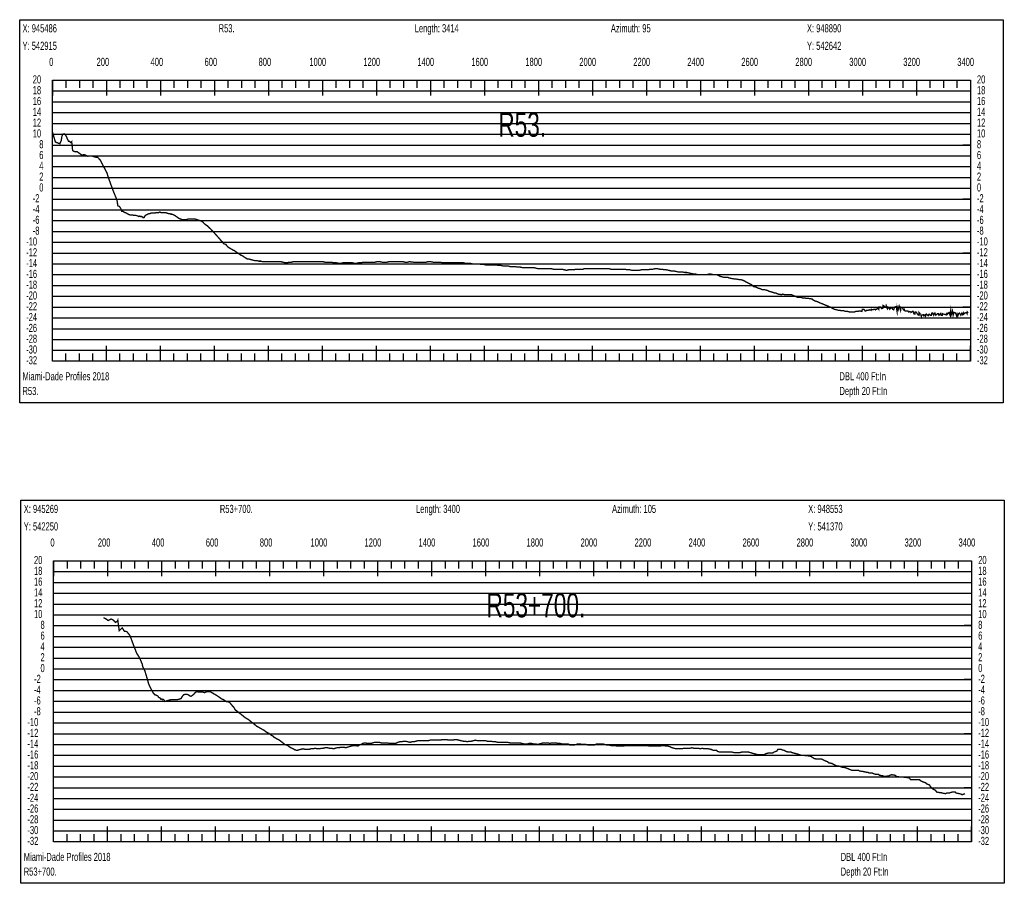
# Model space of a CAD drawing. Header units: inches. Extents: x 471865 to 538526, y 1054316 to 1102451.
# Tile 81 of 131: x 502793 to 506440, y 1099160 to 1102357. Entities that reach past the tile are written whole.
import ezdxf

# ---------------------------------------------------------------- set-up
doc = ezdxf.new("R2010")
doc.units = ezdxf.units.IN
doc.header["$MEASUREMENT"] = 0
for name, color, linetype in [('LABELS', 7, 'Continuous'), ('X_Gr1', 7, 'Continuous'), ('XSECTION', 7, 'Continuous')]:
    doc.layers.add(name, color=color, linetype=linetype)
doc.styles.get("Standard").update_dxf_attribs({"font": 'arial.ttf'})

msp = doc.modelspace()

# ---------------------------------------------------------------- linework, layer by layer
at = {"layer": 'X_Gr1', "color": 6, "linetype": 'Continuous', "lineweight": 18, "true_color": 0xff00ff, "transparency": 33554687, "const_width": 5}
msp.add_lwpolyline([(502914.4, 1101940.9), (502914.4, 1101940.9), (502914.7, 1101940.2), (502925.1, 1101905.2), (502926.5, 1101903.6), (502934.2, 1101900.4), (502941.8, 1101897.7), (502947.1, 1101909), (502949.3, 1101924.1), (502952.9, 1101933.2), (502958.1, 1101934.3), (502963.8, 1101928.5), (502969.1, 1101917.5), (502974.1, 1101906.8), (502977.8, 1101906.4), (502982.2, 1101901.8), (502985.7, 1101905.4), (502989.3, 1101872.4), (502993, 1101870), (502998.9, 1101867.6), (503005.5, 1101868.4), (503024.1, 1101855.2), (503030.4, 1101857.5), (503036.4, 1101855.7), (503045, 1101851.1), (503052.1, 1101852.7), (503061.8, 1101852), (503067.9, 1101849.9), (503076.4, 1101847.4), (503082, 1101847.6), (503091.3, 1101837.4), (503107.7, 1101806), (503116.5, 1101789.5), (503122.2, 1101770.4), (503127.5, 1101756.2), (503134.1, 1101737.7), (503139, 1101724.6), (503144.5, 1101711.2), (503153.6, 1101688.6), (503156.9, 1101667.6), (503162.6, 1101665.5), (503167.7, 1101657.7), (503171.2, 1101647.1), (503175.1, 1101647.8), (503179.9, 1101644.2), (503187.4, 1101641.5), (503194.2, 1101637.1), (503198.4, 1101634.9), (503205.9, 1101633.6), (503213, 1101633.2), (503216.3, 1101632.8), (503223.3, 1101632.6), (503229.1, 1101630.7), (503234.1, 1101628.3), (503238, 1101630), (503241.1, 1101627.7), (503245.5, 1101628.4), (503250.2, 1101624.3), (503253.9, 1101624.5), (503257.4, 1101631.4), (503263.7, 1101634.7), (503270.1, 1101638), (503271.8, 1101638.9), (503275.9, 1101638.9), (503280.2, 1101640.9), (503284.9, 1101640.9), (503289.6, 1101640.9), (503294.1, 1101640.9), (503298.8, 1101642.9), (503303.8, 1101642.9), (503308.3, 1101642.9), (503312.4, 1101644.9), (503316.8, 1101642.9), (503321.7, 1101642.9), (503327, 1101642.9), (503332.6, 1101642.9), (503338.4, 1101640.9), (503344.1, 1101638.9), (503349.2, 1101638.9), (503353.5, 1101636.9), (503357.1, 1101636.9), (503361.5, 1101634.9), (503366.6, 1101632.9), (503372.2, 1101628.9), (503378, 1101624.9), (503383.8, 1101620.9), (503389.2, 1101618.9), (503394.2, 1101616.9), (503402.2, 1101616.9), (503405.1, 1101616.9), (503411.4, 1101616.9), (503418.1, 1101618.9), (503424.7, 1101618.9), (503431.4, 1101618.9), (503437.6, 1101618.9), (503443.3, 1101618.9), (503448.8, 1101616.9), (503454.4, 1101614.9), (503460.5, 1101612.9), (503466.5, 1101610.9), (503472.2, 1101606.9), (503477.7, 1101600.9), (503483.4, 1101596.9), (503489.2, 1101592.9), (503495.4, 1101586.9), (503501.5, 1101580.9), (503507.3, 1101574.9), (503512.8, 1101568.9), (503518.1, 1101562.9), (503523.5, 1101556.9), (503528.9, 1101550.9), (503534.1, 1101544.9), (503538.7, 1101538.9), (503543.6, 1101534.9), (503549.3, 1101526.9), (503557, 1101524.9), (503559.5, 1101520.9), (503564.9, 1101514.9), (503571.3, 1101511.1), (503577.7, 1101507.3), (503584.2, 1101503.6), (503585.4, 1101502.9), (503587, 1101502.9), (503592.3, 1101498.9), (503597.2, 1101494.9), (503602, 1101492.9), (503607.1, 1101488.9), (503612.6, 1101484.9), (503618.2, 1101482.9), (503623.8, 1101478.9), (503629.9, 1101474.9), (503636, 1101470.9), (503642.1, 1101470.9), (503648.6, 1101468.9), (503656.1, 1101466.9), (503664.1, 1101464.9), (503671.8, 1101464.9), (503678.9, 1101462.9), (503686.1, 1101462.9), (503693.5, 1101460.9), (503700.9, 1101460.9), (503708.4, 1101460.9), (503716.2, 1101460.9), (503724, 1101460.9), (503731, 1101460.9), (503737.5, 1101460.9), (503744.4, 1101460.9), (503752.4, 1101460.9), (503760.9, 1101460.9), (503769, 1101458.9), (503776.4, 1101456.9), (503783.4, 1101456.9), (503790.7, 1101458.9), (503798.8, 1101458.9), (503807.4, 1101460.9), (503815.9, 1101460.9), (503823.8, 1101460.9), (503831.4, 1101460.9), (503839.7, 1101460.9), (503848.7, 1101460.9), (503862.4, 1101460.9), (503866.7, 1101460.9), (503874.4, 1101460.9), (503881.6, 1101460.9), (503889.3, 1101460.9), (503898.2, 1101460.9), (503907.5, 1101460.9), (503916.2, 1101460.9), (503924.1, 1101458.9), (503938.9, 1101458.9), (503947.3, 1101458.9), (503956.6, 1101456.9), (503966, 1101456.9), (503975, 1101454.9), (503983.1, 1101454.9), (503990.4, 1101456.9), (503997.8, 1101456.9), (504006.1, 1101456.9), (504015.2, 1101456.9), (504024.7, 1101456.9), (504033.5, 1101454.9), (504041.1, 1101454.9), (504048.6, 1101456.9), (504056.8, 1101456.9), (504066, 1101458.9), (504075.7, 1101458.9), (504084.9, 1101458.9), (504093.3, 1101458.9), (504108.7, 1101458.9), (504117.3, 1101460.9), (504126.9, 1101460.9), (504136.7, 1101458.9), (504145.6, 1101458.9), (504153.4, 1101458.9), (504161.1, 1101460.9), (504169.4, 1101460.9), (504178.5, 1101460.9), (504187.8, 1101460.9), (504196.5, 1101460.9), (504204.5, 1101460.9), (504212.5, 1101460.9), (504221, 1101458.9), (504229.2, 1101458.9), (504236.6, 1101460.9), (504253.5, 1101458.9), (504263.6, 1101458.9), (504273.1, 1101458.9), (504281.7, 1101458.9), (504289.6, 1101458.9), (504297.3, 1101458.9), (504306, 1101460.9), (504315.6, 1101460.9), (504325.3, 1101458.9), (504342.5, 1101458.9), (504350.7, 1101458.9), (504359.7, 1101456.9), (504369.1, 1101456.9), (504378.1, 1101456.9), (504386.4, 1101456.9), (504394.5, 1101456.9), (504402.7, 1101456.9), (504411.2, 1101456.9), (504419.7, 1101456.9), (504428.1, 1101456.9), (504436.4, 1101456.9), (504444.4, 1101454.9), (504452.7, 1101454.9), (504461.5, 1101454.9), (504469.6, 1101452.9), (504477.3, 1101452.9), (504485.3, 1101452.9), (504493.8, 1101452.9), (504502.7, 1101450.9), (504511.4, 1101450.9), (504519.6, 1101448.9), (504527.3, 1101448.9), (504539.2, 1101448.9), (504543.4, 1101448.9), (504551.5, 1101448.9), (504559.6, 1101448.9), (504567.7, 1101446.9), (504576.3, 1101446.9), (504585.4, 1101444.9), (504602.1, 1101444.9), (504609.8, 1101442.9), (504618.3, 1101442.9), (504627.8, 1101442.9), (504637.6, 1101440.9), (504647.4, 1101440.9), (504656, 1101438.9), (504663.3, 1101438.9), (504670.3, 1101438.9), (504678.1, 1101438.9), (504687.1, 1101438.9), (504696.5, 1101438.9), (504705.7, 1101436.9), (504714.2, 1101434.9), (504721.8, 1101434.9), (504729.5, 1101434.9), (504737.8, 1101434.9), (504746.5, 1101434.9), (504754.9, 1101434.9), (504762.6, 1101434.9), (504770.1, 1101432.9), (504777.7, 1101432.9), (504786.1, 1101432.9), (504794.9, 1101432.9), (504803.2, 1101432.9), (504810.9, 1101430.9), (504818.5, 1101428.9), (504826.7, 1101430.9), (504835.6, 1101430.9), (504844.3, 1101430.9), (504852.7, 1101432.9), (504860.3, 1101432.9), (504867.7, 1101432.9), (504879.3, 1101432.9), (504883.6, 1101434.9), (504892.9, 1101434.9), (504902, 1101434.9), (504910.2, 1101434.9), (504917.8, 1101434.9), (504925.7, 1101434.9), (504933.9, 1101434.9), (504942.4, 1101434.9), (504951.1, 1101434.9), (504959.7, 1101434.9), (504967.8, 1101434.9), (504976, 1101434.9), (504984.5, 1101432.9), (504993.4, 1101432.9), (505002, 1101432.9), (505009.9, 1101432.9), (505017.6, 1101432.9), (505025.6, 1101432.9), (505034.7, 1101432.9), (505044.2, 1101430.9), (505053.1, 1101430.9), (505061.5, 1101428.9), (505069.5, 1101428.9), (505077.9, 1101428.9), (505086.8, 1101428.9), (505095.8, 1101430.9), (505104.3, 1101430.9), (505112.2, 1101430.9), (505120, 1101430.9), (505128.4, 1101432.9), (505137.3, 1101432.9), (505146.4, 1101434.9), (505155.5, 1101434.9), (505164.4, 1101432.9), (505172.9, 1101432.9), (505180.7, 1101430.9), (505188.7, 1101430.9), (505197.2, 1101428.9), (505206.2, 1101426.9), (505215.4, 1101426.9), (505224.1, 1101424.9), (505232.5, 1101422.9), (505240.4, 1101422.9), (505248.2, 1101422.9), (505256.4, 1101420.9), (505264.6, 1101420.9), (505273.1, 1101418.9), (505281.7, 1101416.9), (505293.8, 1101414.9), (505297.6, 1101414.9), (505305, 1101412.9), (505313, 1101412.9), (505321.8, 1101412.9), (505330.6, 1101412.9), (505338.7, 1101412.9), (505345.9, 1101414.9), (505353.6, 1101414.9), (505361.9, 1101412.9), (505374.9, 1101412.9), (505379.1, 1101410.9), (505386.9, 1101406.9), (505394.5, 1101404.9), (505402.3, 1101402.9), (505415.7, 1101402.9), (505420.3, 1101400.9), (505429.1, 1101398.9), (505440.9, 1101396.9), (505444.7, 1101396.9), (505456.9, 1101394.9), (505461.4, 1101394.9), (505470.2, 1101392.9), (505478.5, 1101388.9), (505485.9, 1101384.9), (505497.8, 1101378.9), (505502.3, 1101376.9), (505511.4, 1101368.9), (505520.3, 1101366.9), (505528.4, 1101362.9), (505536.1, 1101360.9), (505544.4, 1101356.9), (505553, 1101356.9), (505561.8, 1101354.9), (505570.1, 1101350.9), (505578.2, 1101348.9), (505590.4, 1101344.9), (505594.4, 1101344.9), (505602.7, 1101340.9), (505614.9, 1101338.9), (505618.9, 1101340.9), (505626.9, 1101338.9), (505634.9, 1101338.9), (505647.7, 1101338.9), (505651.6, 1101338.9), (505659.1, 1101334.9), (505666.8, 1101332.9), (505674.9, 1101328.9), (505687.7, 1101328.9), (505691.9, 1101326.9), (505699.8, 1101326.9), (505707.3, 1101324.9), (505715.1, 1101324.9), (505728, 1101322.9), (505732.4, 1101318.9), (505740.8, 1101314.9), (505748.5, 1101312.9), (505755.6, 1101308.9), (505766.9, 1101304.9), (505771.2, 1101302.9), (505795.4, 1101292.9), (505806.8, 1101286.9), (505810.6, 1101284.9), (505818.3, 1101282.9), (505826.7, 1101280.9), (505847.4, 1101278.9), (505851.4, 1101276.9), (505859.4, 1101276.9), (505867.3, 1101274.9), (505874.9, 1101274.9), (505886.2, 1101274.9), (505890, 1101276.9), (505897.2, 1101276.9), (505904.6, 1101278.9), (505912.6, 1101276.9), (505914.4, 1101284.9), (505920.3, 1101284.9), (505924.4, 1101278.9), (505928.1, 1101278.9), (505929.9, 1101280.9), (505933.2, 1101280.9), (505935.4, 1101280.9), (505941.9, 1101282.9), (505946.9, 1101280.9), (505947.8, 1101284.9), (505950.8, 1101282.9), (505951, 1101282.9), (505960.6, 1101284.9), (505963.1, 1101282.9), (505963.7, 1101284.9), (505967.2, 1101284.9), (505972.7, 1101288.9), (505975.1, 1101284.9), (505975.9, 1101292.9), (505982.1, 1101292.9), (505986.3, 1101286.9), (505990.3, 1101288.9), (505991.1, 1101298.9), (505994.2, 1101296.9), (506003.2, 1101290.9), (506003.5, 1101296.9), (506007.6, 1101286.9), (506009.7, 1101292.9), (506012.6, 1101290.9), (506015.9, 1101284.9), (506021.2, 1101290.9), (506024.4, 1101288.9), (506026.7, 1101284.9), (506030.2, 1101282.9), (506033.9, 1101292.9), (506039.9, 1101294.9), (506042.3, 1101280.9), (506042.5, 1101294.9), (506046.8, 1101282.9), (506050.6, 1101296.9), (506055.8, 1101280.9), (506056.8, 1101292.9), (506063.5, 1101288.9), (506066.8, 1101282.9), (506069.7, 1101284.9), (506070.4, 1101280.9), (506072.2, 1101278.9), (506079.9, 1101278.9), (506081.7, 1101278.9), (506085.9, 1101274.9), (506086.5, 1101276.9), (506093.7, 1101274.9), (506094.4, 1101272.9), (506100.1, 1101276.9), (506102.5, 1101276.9), (506106, 1101266.9), (506109.5, 1101266.9), (506110, 1101274.9), (506113.3, 1101274.9), (506120.1, 1101264.9), (506124.1, 1101262.9), (506124.3, 1101272.9), (506130.7, 1101264.9), (506132.7, 1101258.9), (506133, 1101262.9), (506140.6, 1101264.9), (506140.9, 1101260.9), (506147.6, 1101264.9), (506148.1, 1101258.9), (506151.4, 1101266.9), (506158.6, 1101260.9), (506161.7, 1101266.9), (506164.1, 1101264.9), (506166.2, 1101262.9), (506170.2, 1101262.9), (506171.8, 1101270.9), (506175.4, 1101270.9), (506178.5, 1101262.9), (506183, 1101270.9), (506186.3, 1101262.9), (506193.5, 1101268.9), (506196, 1101268.9), (506197.9, 1101262.9), (506204, 1101268.9), (506206.1, 1101262.9), (506210.4, 1101262.9), (506210.9, 1101268.9), (506214.5, 1101266.9), (506223.6, 1101264.9), (506224.4, 1101264.9), (506227.1, 1101268.9), (506227.9, 1101264.9), (506235.3, 1101272.9), (506239.3, 1101262.9), (506241.6, 1101278.9), (506243, 1101262.9), (506248.1, 1101278.9), (506250.7, 1101262.9), (506254.2, 1101272.9), (506259.6, 1101270.9), (506263.4, 1101260.9), (506265.2, 1101266.9), (506267.6, 1101258.9), (506271, 1101268.9), (506274, 1101270.9), (506279, 1101262.9), (506283.3, 1101270.9), (506286.2, 1101264.9), (506289.3, 1101270.9), (506290, 1101266.9), (506294.9, 1101270.9), (506300.3, 1101272.9), (506302.1, 1101268.9), (506303.1, 1101274.9), (506306.1, 1101270.9)], dxfattribs=at)
at = {"layer": 'X_Gr1', "color": 6, "linetype": 'Continuous', "lineweight": 15, "true_color": 0xff00ff, "transparency": 33554687, "const_width": 5}
msp.add_lwpolyline([(503103.7, 1100143.2), (503113.1, 1100138.4), (503120.9, 1100132.3), (503132, 1100138), (503140, 1100134.1), (503148.2, 1100125.5), (503154.2, 1100128.7), (503156.5, 1100133.6), (503162, 1100094.5), (503172.8, 1100105.5), (503181, 1100092.9), (503189.4, 1100091.6), (503196, 1100084.1), (503202.3, 1100075.4), (503214.3, 1100042.5), (503220.7, 1100026.5), (503226.1, 1100011.9), (503232.1, 1100003), (503238, 1099992.5), (503247.6, 1099970), (503247.6, 1099969.2), (503248.4, 1099962.9), (503256.9, 1099945.9), (503263.3, 1099924.4), (503267.9, 1099908.6), (503270.1, 1099899.6), (503273.7, 1099891.5), (503278.9, 1099881.3), (503284, 1099871.1), (503288.3, 1099863.4), (503294.3, 1099857), (503298.9, 1099856), (503304.4, 1099853.2), (503308.4, 1099847.4), (503312.9, 1099846.1), (503315.9, 1099840.9), (503319.2, 1099841.9), (503321.5, 1099839.8), (503325.4, 1099840.2), (503328.3, 1099837.8), (503331.2, 1099832.7), (503335.6, 1099834.4), (503340.8, 1099835.9), (503345.8, 1099837.3), (503350.9, 1099838.5), (503356, 1099839.8), (503361.1, 1099839.6), (503363.7, 1099839.5), (503370.4, 1099839.5), (503377.5, 1099839.5), (503384.4, 1099841.5), (503390.7, 1099843.5), (503395.7, 1099851.5), (503400.4, 1099857.5), (503406.2, 1099859.5), (503412.9, 1099859.5), (503420.4, 1099855.5), (503427.4, 1099851.5), (503433.4, 1099855.5), (503438.2, 1099859.5), (503443, 1099865.5), (503449.3, 1099869.5), (503456.6, 1099867.5), (503464.3, 1099867.5), (503471.5, 1099867.5), (503477.5, 1099865.5), (503482.5, 1099867.5), (503487.1, 1099869.5), (503492.1, 1099869.5), (503498.1, 1099869.5), (503504.7, 1099865.5), (503511.7, 1099861.5), (503518.6, 1099857.5), (503525.1, 1099853.5), (503531.1, 1099849.5), (503536.7, 1099845.5), (503542.4, 1099841.5), (503548.1, 1099839.5), (503553.9, 1099835.5), (503560.4, 1099831.5), (503567.1, 1099831.5), (503574, 1099825.5), (503580.3, 1099817.5), (503586, 1099811.5), (503591.6, 1099801.5), (503597.6, 1099797.5), (503604.8, 1099791.5), (503612.6, 1099785.5), (503620.2, 1099779.5), (503627.3, 1099773.5), (503634, 1099769.5), (503640.9, 1099765.5), (503648.1, 1099759.5), (503655.7, 1099753.5), (503663.4, 1099747.5), (503670.6, 1099741.5), (503677.7, 1099737.5), (503684.7, 1099733.5), (503691.8, 1099729.5), (503699.2, 1099725.5), (503706.8, 1099719.5), (503714.8, 1099715.5), (503722.4, 1099709.5), (503729.7, 1099705.5), (503736.7, 1099699.5), (503743.9, 1099695.5), (503751.9, 1099691.5), (503760.1, 1099685.5), (503767.8, 1099679.5), (503774.9, 1099673.5), (503781.6, 1099671.5), (503788.9, 1099667.5), (503797.1, 1099661.5), (503805.5, 1099657.5), (503813.2, 1099653.5), (503819.8, 1099651.5), (503826.6, 1099653.5), (503834.1, 1099655.5), (503842.2, 1099657.5), (503850.6, 1099655.5), (503858.1, 1099655.5), (503864.9, 1099655.5), (503871.8, 1099657.5), (503879.6, 1099657.5), (503888, 1099659.5), (503896.3, 1099657.5), (503904, 1099657.5), (503911, 1099659.5), (503917.5, 1099659.5), (503924.7, 1099661.5), (503932.6, 1099661.5), (503940.7, 1099659.5), (503948.3, 1099659.5), (503955.3, 1099657.5), (503962, 1099659.5), (503968.6, 1099661.5), (503976.1, 1099661.5), (503984.3, 1099663.5), (503993, 1099663.5), (504001.1, 1099661.5), (504007.8, 1099663.5), (504013.8, 1099665.5), (504020.5, 1099667.5), (504028.6, 1099669.5), (504037.4, 1099669.5), (504045.1, 1099667.5), (504051.5, 1099671.5), (504057.5, 1099673.5), (504064.1, 1099677.5), (504071.8, 1099679.5), (504079.8, 1099677.5), (504087.6, 1099677.5), (504094.5, 1099677.5), (504100.8, 1099679.5), (504108, 1099681.5), (504116, 1099681.5), (504124.3, 1099681.5), (504132.1, 1099679.5), (504139.2, 1099679.5), (504146.5, 1099679.5), (504154, 1099679.5), (504162, 1099677.5), (504170.1, 1099677.5), (504178, 1099677.5), (504186, 1099677.5), (504193.5, 1099681.5), (504200.9, 1099683.5), (504208, 1099683.5), (504215.1, 1099685.5), (504222.7, 1099685.5), (504230.7, 1099683.5), (504238.9, 1099681.5), (504246.5, 1099683.5), (504253.3, 1099683.5), (504260.4, 1099685.5), (504267.8, 1099687.5), (504275.4, 1099687.5), (504283.3, 1099687.5), (504291.2, 1099687.5), (504299.1, 1099687.5), (504306.2, 1099687.5), (504313.2, 1099689.5), (504320.4, 1099689.5), (504328.4, 1099689.5), (504336.9, 1099689.5), (504344.8, 1099689.5), (504351.7, 1099689.5), (504358.3, 1099691.5), (504365.5, 1099691.5), (504373.9, 1099691.5), (504382.5, 1099689.5), (504390.5, 1099689.5), (504397.4, 1099689.5), (504404, 1099691.5), (504411.5, 1099691.5), (504419.6, 1099689.5), (504428.1, 1099687.5), (504436.6, 1099685.5), (504444.3, 1099685.5), (504451.3, 1099683.5), (504457.9, 1099685.5), (504465.5, 1099685.5), (504473.6, 1099687.5), (504481.2, 1099689.5), (504488.5, 1099687.5), (504495.6, 1099687.5), (504503.2, 1099687.5), (504511, 1099687.5), (504518.6, 1099687.5), (504525.9, 1099685.5), (504532.8, 1099685.5), (504539.9, 1099685.5), (504547.8, 1099683.5), (504556.1, 1099683.5), (504564.3, 1099681.5), (504571.5, 1099681.5), (504578.3, 1099681.5), (504585.1, 1099681.5), (504592.2, 1099681.5), (504600.4, 1099681.5), (504608.7, 1099679.5), (504616.8, 1099679.5), (504623.8, 1099679.5), (504630.1, 1099679.5), (504636.7, 1099679.5), (504644.2, 1099679.5), (504652.5, 1099677.5), (504660.7, 1099675.5), (504667.8, 1099675.5), (504674.1, 1099675.5), (504680.5, 1099677.5), (504688.2, 1099677.5), (504696.7, 1099675.5), (504704.7, 1099675.5), (504712.2, 1099673.5), (504718.8, 1099675.5), (504725.5, 1099677.5), (504732.8, 1099679.5), (504740.9, 1099679.5), (504749.4, 1099679.5), (504756.9, 1099677.5), (504763.8, 1099679.5), (504770.8, 1099679.5), (504778.3, 1099679.5), (504786.3, 1099677.5), (504794, 1099677.5), (504801.7, 1099675.5), (504809.4, 1099675.5), (504816.8, 1099675.5), (504824.2, 1099675.5), (504831.4, 1099671.5), (504838.9, 1099671.5), (504846.6, 1099671.5), (504854, 1099673.5), (504861.5, 1099675.5), (504869.1, 1099675.5), (504876.9, 1099673.5), (504884.7, 1099673.5), (504891.8, 1099673.5), (504898.9, 1099671.5), (504906.3, 1099671.5), (504914.3, 1099671.5), (504922.4, 1099671.5), (504930.1, 1099675.5), (504937.6, 1099675.5), (504944.8, 1099675.5), (504952.4, 1099675.5), (504960.4, 1099673.5), (504968.3, 1099671.5), (504976, 1099671.5), (504983.2, 1099669.5), (504990.4, 1099669.5), (504998, 1099669.5), (505006, 1099667.5), (505013.9, 1099667.5), (505021.2, 1099667.5), (505028.4, 1099667.5), (505036.1, 1099669.5), (505043.7, 1099669.5), (505051.1, 1099669.5), (505058.1, 1099669.5), (505065.4, 1099669.5), (505072.8, 1099669.5), (505080.2, 1099669.5), (505087.9, 1099669.5), (505095.5, 1099669.5), (505106.6, 1099669.5), (505110.3, 1099669.5), (505118.1, 1099669.5), (505126.3, 1099667.5), (505134.2, 1099667.5), (505141.9, 1099667.5), (505149.3, 1099667.5), (505156.5, 1099667.5), (505164.1, 1099667.5), (505171.8, 1099669.5), (505179.5, 1099669.5), (505186.9, 1099667.5), (505194, 1099667.5), (505201.4, 1099665.5), (505209.1, 1099661.5), (505216.8, 1099659.5), (505224.5, 1099657.5), (505231.7, 1099657.5), (505238.8, 1099657.5), (505246, 1099657.5), (505253.5, 1099659.5), (505261.4, 1099659.5), (505268.8, 1099659.5), (505275.9, 1099659.5), (505282.9, 1099661.5), (505290.5, 1099659.5), (505298.9, 1099659.5), (505307.1, 1099659.5), (505314.4, 1099657.5), (505321.1, 1099659.5), (505328.3, 1099657.5), (505336, 1099657.5), (505343.5, 1099657.5), (505354.3, 1099655.5), (505357.7, 1099653.5), (505364.3, 1099651.5), (505374.8, 1099651.5), (505378.5, 1099647.5), (505386.7, 1099645.5), (505394.6, 1099645.5), (505401.9, 1099645.5), (505408.8, 1099645.5), (505415.6, 1099645.5), (505422.8, 1099645.5), (505430.7, 1099645.5), (505438.9, 1099643.5), (505446.8, 1099643.5), (505454.1, 1099643.5), (505461.2, 1099643.5), (505468.2, 1099645.5), (505475.7, 1099645.5), (505483.8, 1099645.5), (505491.8, 1099645.5), (505499.4, 1099643.5), (505506, 1099641.5), (505512.5, 1099639.5), (505519.9, 1099637.5), (505528.4, 1099635.5), (505540.6, 1099635.5), (505544.3, 1099635.5), (505550.5, 1099635.5), (505557, 1099639.5), (505564.6, 1099641.5), (505577.1, 1099641.5), (505581, 1099641.5), (505587.7, 1099645.5), (505597.9, 1099649.5), (505601.6, 1099655.5), (505613.6, 1099655.5), (505617.6, 1099653.5), (505625, 1099651.5), (505632.4, 1099647.5), (505639.6, 1099645.5), (505650.3, 1099645.5), (505653.8, 1099643.5), (505661, 1099641.5), (505668.6, 1099639.5), (505676.4, 1099637.5), (505687.5, 1099633.5), (505691.1, 1099633.5), (505698.1, 1099633.5), (505705.4, 1099631.5), (505713.2, 1099631.5), (505725.4, 1099629.5), (505729.2, 1099625.5), (505736.4, 1099621.5), (505743.4, 1099619.5), (505750.7, 1099619.5), (505762.9, 1099619.5), (505767.1, 1099617.5), (505775.1, 1099613.5), (505786, 1099609.5), (505789.6, 1099605.5), (505801.1, 1099603.5), (505804.9, 1099601.5), (505812.4, 1099597.5), (505819.8, 1099593.5), (505827.5, 1099593.5), (505839.6, 1099589.5), (505843.7, 1099589.5), (505851.5, 1099587.5), (505862.3, 1099583.5), (505865.8, 1099581.5), (505876.9, 1099577.5), (505880.9, 1099577.5), (505889.1, 1099577.5), (505900.3, 1099577.5), (505903.8, 1099575.5), (505913.9, 1099573.5), (505917.5, 1099573.5), (505925.1, 1099571.5), (505937, 1099569.5), (505940.9, 1099567.5), (505951.5, 1099567.5), (505955, 1099565.5), (505962.3, 1099563.5), (505973.8, 1099563.5), (505977.8, 1099559.5), (505990.1, 1099557.5), (505994.1, 1099555.5), (506001.7, 1099555.5), (506012.7, 1099557.5), (506016.3, 1099559.5), (506023.8, 1099561.5), (506035.5, 1099559.5), (506039.5, 1099555.5), (506051.3, 1099553.5), (506055, 1099553.5), (506062.2, 1099553.5), (506073.1, 1099551.5), (506076.9, 1099551.5), (506088.8, 1099549.5), (506092.7, 1099543.5), (506100.3, 1099543.5), (506111, 1099543.5), (506114.6, 1099543.5), (506125.7, 1099543.5), (506129.6, 1099539.5), (506137.7, 1099535.5), (506149.1, 1099531.5), (506152.8, 1099527.5), (506163.2, 1099523.5), (506166.7, 1099517.5), (506174, 1099509.5), (506185.5, 1099503.5), (506189.3, 1099497.5), (506199.9, 1099495.5), (506206.9, 1099495.5), (506210.5, 1099493.5), (506222.1, 1099491.5), (506226.1, 1099493.5), (506237.2, 1099493.5), (506240.7, 1099495.5), (506247.5, 1099497.5), (506258.3, 1099497.5), (506262.1, 1099493.5), (506273.5, 1099491.5), (506280.7, 1099489.5), (506284.2, 1099487.5), (506294.6, 1099491.5)], dxfattribs=at)
at = {"layer": 'XSECTION', "color": 18, "linetype": 'Continuous', "true_color": 0x000000}
for points in [[(502793.2, 1102356.9), (506435.6, 1102356.9), (506435.6, 1100938.9), (502793.2, 1100938.9), (502793.2, 1102356.9)], [(502914.4, 1102132.9), (506314.4, 1102132.9), (506314.4, 1101092.9), (502914.4, 1101092.9), (502914.4, 1102132.9)], [(502914.4, 1102132.9), (502914.4, 1102076.5)], [(502914.4, 1102132.9), (502914.4, 1102076.5)], [(502914.4, 1102132.9), (502914.4, 1102104.9)], [(502914.4, 1102132.9), (502914.4, 1102104.9)], [(502964.4, 1102132.9), (502964.4, 1102104.9)], [(503014.4, 1102132.9), (503014.4, 1102104.9)], [(503064.4, 1102132.9), (503064.4, 1102104.9)], [(503114.4, 1102132.9), (503114.4, 1102076.5)], [(503114.4, 1102132.9), (503114.4, 1102104.9)], [(503164.4, 1102132.9), (503164.4, 1102104.9)], [(503214.4, 1102132.9), (503214.4, 1102104.9)], [(503264.4, 1102132.9), (503264.4, 1102104.9)], [(503314.4, 1102132.9), (503314.4, 1102076.5)], [(503314.4, 1102132.9), (503314.4, 1102104.9)], [(503364.4, 1102132.9), (503364.4, 1102104.9)], [(503414.4, 1102132.9), (503414.4, 1102104.9)], [(503464.4, 1102132.9), (503464.4, 1102104.9)], [(503514.4, 1102132.9), (503514.4, 1102076.5)], [(503514.4, 1102132.9), (503514.4, 1102104.9)], [(503564.4, 1102132.9), (503564.4, 1102104.9)], [(503614.4, 1102132.9), (503614.4, 1102104.9)], [(503664.4, 1102132.9), (503664.4, 1102104.9)], [(503714.4, 1102132.9), (503714.4, 1102076.5)], [(503714.4, 1102132.9), (503714.4, 1102104.9)], [(503764.4, 1102132.9), (503764.4, 1102104.9)], [(503814.4, 1102132.9), (503814.4, 1102104.9)], [(503864.4, 1102132.9), (503864.4, 1102104.9)], [(503914.4, 1102132.9), (503914.4, 1102076.5)], [(503914.4, 1102132.9), (503914.4, 1102104.9)], [(503964.4, 1102132.9), (503964.4, 1102104.9)], [(504014.4, 1102132.9), (504014.4, 1102104.9)], [(504064.4, 1102132.9), (504064.4, 1102104.9)], [(504114.4, 1102132.9), (504114.4, 1102076.5)], [(504114.4, 1102132.9), (504114.4, 1102104.9)], [(504164.4, 1102132.9), (504164.4, 1102104.9)], [(504214.4, 1102132.9), (504214.4, 1102104.9)], [(504264.4, 1102132.9), (504264.4, 1102104.9)], [(504314.4, 1102132.9), (504314.4, 1102076.5)], [(504314.4, 1102132.9), (504314.4, 1102104.9)], [(504364.4, 1102132.9), (504364.4, 1102104.9)], [(504414.4, 1102132.9), (504414.4, 1102104.9)], [(504464.4, 1102132.9), (504464.4, 1102104.9)], [(504514.4, 1102132.9), (504514.4, 1102076.5)], [(504514.4, 1102132.9), (504514.4, 1102104.9)], [(504564.4, 1102132.9), (504564.4, 1102104.9)], [(504614.4, 1102132.9), (504614.4, 1102104.9)], [(504664.4, 1102132.9), (504664.4, 1102104.9)], [(504714.4, 1102132.9), (504714.4, 1102076.5)], [(504714.4, 1102132.9), (504714.4, 1102104.9)], [(504764.4, 1102132.9), (504764.4, 1102104.9)], [(504814.4, 1102132.9), (504814.4, 1102104.9)], [(504864.4, 1102132.9), (504864.4, 1102104.9)], [(504914.4, 1102132.9), (504914.4, 1102076.5)], [(504914.4, 1102132.9), (504914.4, 1102104.9)], [(504964.4, 1102132.9), (504964.4, 1102104.9)], [(505014.4, 1102132.9), (505014.4, 1102104.9)], [(505064.4, 1102132.9), (505064.4, 1102104.9)], [(505114.4, 1102132.9), (505114.4, 1102076.5)], [(505114.4, 1102132.9), (505114.4, 1102104.9)], [(505164.4, 1102132.9), (505164.4, 1102104.9)], [(505214.4, 1102132.9), (505214.4, 1102104.9)], [(505264.4, 1102132.9), (505264.4, 1102104.9)], [(505314.4, 1102132.9), (505314.4, 1102076.5)], [(505314.4, 1102132.9), (505314.4, 1102104.9)], [(505364.4, 1102132.9), (505364.4, 1102104.9)], [(505414.4, 1102132.9), (505414.4, 1102104.9)], [(505464.4, 1102132.9), (505464.4, 1102104.9)], [(505514.4, 1102132.9), (505514.4, 1102076.5)], [(505514.4, 1102132.9), (505514.4, 1102104.9)], [(505564.4, 1102132.9), (505564.4, 1102104.9)], [(505614.4, 1102132.9), (505614.4, 1102104.9)], [(505664.4, 1102132.9), (505664.4, 1102104.9)], [(505714.4, 1102132.9), (505714.4, 1102076.5)], [(505714.4, 1102132.9), (505714.4, 1102104.9)], [(505764.4, 1102132.9), (505764.4, 1102104.9)], [(505814.4, 1102132.9), (505814.4, 1102104.9)], [(505864.4, 1102132.9), (505864.4, 1102104.9)], [(505914.4, 1102132.9), (505914.4, 1102076.5)], [(505914.4, 1102132.9), (505914.4, 1102104.9)], [(505964.4, 1102132.9), (505964.4, 1102104.9)], [(506014.4, 1102132.9), (506014.4, 1102104.9)], [(506064.4, 1102132.9), (506064.4, 1102104.9)], [(506114.4, 1102132.9), (506114.4, 1102076.5)], [(506114.4, 1102132.9), (506114.4, 1102104.9)], [(506164.4, 1102132.9), (506164.4, 1102104.9)], [(506214.4, 1102132.9), (506214.4, 1102104.9)], [(506264.4, 1102132.9), (506264.4, 1102104.9)], [(506314.4, 1102132.9), (506314.4, 1102076.5)], [(506314.4, 1102132.9), (506314.4, 1102104.9)], [(502914.4, 1101892.9), (502942.4, 1101892.9)], [(506314.4, 1101892.9), (506286.4, 1101892.9)], [(502914.4, 1101692.9), (502942.4, 1101692.9)], [(506314.4, 1101692.9), (506286.4, 1101692.9)], [(502914.4, 1101492.9), (502942.4, 1101492.9)], [(506314.4, 1101492.9), (506286.4, 1101492.9)], [(502914.4, 1101292.9), (502942.4, 1101292.9)], [(506314.4, 1101292.9), (506286.4, 1101292.9)], [(502914.4, 1101092.9), (502914.4, 1101149.3)], [(502914.4, 1101092.9), (502914.4, 1101149.3)], [(503114.4, 1101092.9), (503114.4, 1101149.3)], [(503314.4, 1101092.9), (503314.4, 1101149.3)], [(503514.4, 1101092.9), (503514.4, 1101149.3)], [(503714.4, 1101092.9), (503714.4, 1101149.3)], [(503914.4, 1101092.9), (503914.4, 1101149.3)], [(504114.4, 1101092.9), (504114.4, 1101149.3)], [(504314.4, 1101092.9), (504314.4, 1101149.3)], [(504514.4, 1101092.9), (504514.4, 1101149.3)], [(504714.4, 1101092.9), (504714.4, 1101149.3)], [(504914.4, 1101092.9), (504914.4, 1101149.3)], [(505114.4, 1101092.9), (505114.4, 1101149.3)], [(505314.4, 1101092.9), (505314.4, 1101149.3)], [(505514.4, 1101092.9), (505514.4, 1101149.3)], [(505714.4, 1101092.9), (505714.4, 1101149.3)], [(505914.4, 1101092.9), (505914.4, 1101149.3)], [(506114.4, 1101092.9), (506114.4, 1101149.3)], [(506314.4, 1101092.9), (506314.4, 1101149.3)], [(502914.4, 1101092.9), (502914.4, 1101120.9)], [(502914.4, 1101092.9), (502914.4, 1101120.9)], [(502964.4, 1101092.9), (502964.4, 1101120.9)], [(503014.4, 1101092.9), (503014.4, 1101120.9)], [(503064.4, 1101092.9), (503064.4, 1101120.9)], [(503114.4, 1101092.9), (503114.4, 1101120.9)], [(503164.4, 1101092.9), (503164.4, 1101120.9)], [(503214.4, 1101092.9), (503214.4, 1101120.9)], [(503264.4, 1101092.9), (503264.4, 1101120.9)], [(503314.4, 1101092.9), (503314.4, 1101120.9)], [(503364.4, 1101092.9), (503364.4, 1101120.9)], [(503414.4, 1101092.9), (503414.4, 1101120.9)], [(503464.4, 1101092.9), (503464.4, 1101120.9)], [(503514.4, 1101092.9), (503514.4, 1101120.9)], [(503564.4, 1101092.9), (503564.4, 1101120.9)], [(503614.4, 1101092.9), (503614.4, 1101120.9)], [(503664.4, 1101092.9), (503664.4, 1101120.9)], [(503714.4, 1101092.9), (503714.4, 1101120.9)], [(503764.4, 1101092.9), (503764.4, 1101120.9)], [(503814.4, 1101092.9), (503814.4, 1101120.9)], [(503864.4, 1101092.9), (503864.4, 1101120.9)], [(503914.4, 1101092.9), (503914.4, 1101120.9)], [(503964.4, 1101092.9), (503964.4, 1101120.9)], [(504014.4, 1101092.9), (504014.4, 1101120.9)], [(504064.4, 1101092.9), (504064.4, 1101120.9)], [(504114.4, 1101092.9), (504114.4, 1101120.9)], [(504164.4, 1101092.9), (504164.4, 1101120.9)], [(504214.4, 1101092.9), (504214.4, 1101120.9)], [(504264.4, 1101092.9), (504264.4, 1101120.9)], [(504314.4, 1101092.9), (504314.4, 1101120.9)], [(504364.4, 1101092.9), (504364.4, 1101120.9)], [(504414.4, 1101092.9), (504414.4, 1101120.9)], [(504464.4, 1101092.9), (504464.4, 1101120.9)], [(504514.4, 1101092.9), (504514.4, 1101120.9)], [(504564.4, 1101092.9), (504564.4, 1101120.9)], [(504614.4, 1101092.9), (504614.4, 1101120.9)], [(504664.4, 1101092.9), (504664.4, 1101120.9)], [(504714.4, 1101092.9), (504714.4, 1101120.9)], [(504764.4, 1101092.9), (504764.4, 1101120.9)], [(504814.4, 1101092.9), (504814.4, 1101120.9)], [(504864.4, 1101092.9), (504864.4, 1101120.9)], [(504914.4, 1101092.9), (504914.4, 1101120.9)], [(504964.4, 1101092.9), (504964.4, 1101120.9)], [(505014.4, 1101092.9), (505014.4, 1101120.9)], [(505064.4, 1101092.9), (505064.4, 1101120.9)], [(505114.4, 1101092.9), (505114.4, 1101120.9)], [(505164.4, 1101092.9), (505164.4, 1101120.9)], [(505214.4, 1101092.9), (505214.4, 1101120.9)], [(505264.4, 1101092.9), (505264.4, 1101120.9)], [(505314.4, 1101092.9), (505314.4, 1101120.9)], [(505364.4, 1101092.9), (505364.4, 1101120.9)], [(505414.4, 1101092.9), (505414.4, 1101120.9)], [(505464.4, 1101092.9), (505464.4, 1101120.9)], [(505514.4, 1101092.9), (505514.4, 1101120.9)], [(505564.4, 1101092.9), (505564.4, 1101120.9)], [(505614.4, 1101092.9), (505614.4, 1101120.9)], [(505664.4, 1101092.9), (505664.4, 1101120.9)], [(505714.4, 1101092.9), (505714.4, 1101120.9)], [(505764.4, 1101092.9), (505764.4, 1101120.9)], [(505814.4, 1101092.9), (505814.4, 1101120.9)], [(505864.4, 1101092.9), (505864.4, 1101120.9)], [(505914.4, 1101092.9), (505914.4, 1101120.9)], [(505964.4, 1101092.9), (505964.4, 1101120.9)], [(506014.4, 1101092.9), (506014.4, 1101120.9)], [(506064.4, 1101092.9), (506064.4, 1101120.9)], [(506114.4, 1101092.9), (506114.4, 1101120.9)], [(506164.4, 1101092.9), (506164.4, 1101120.9)], [(506214.4, 1101092.9), (506214.4, 1101120.9)], [(506264.4, 1101092.9), (506264.4, 1101120.9)], [(506314.4, 1101092.9), (506314.4, 1101120.9)], [(502797.8, 1100577.5), (506440.2, 1100577.5), (506440.2, 1099159.5), (502797.8, 1099159.5), (502797.8, 1100577.5)], [(502919, 1100353.5), (506319, 1100353.5), (506319, 1099313.5), (502919, 1099313.5), (502919, 1100353.5)], [(502919, 1100353.5), (502919, 1100297.1)], [(502919, 1100353.5), (502919, 1100297.1)], [(502919, 1100353.5), (502919, 1100325.5)], [(502919, 1100353.5), (502919, 1100325.5)], [(502969, 1100353.5), (502969, 1100325.5)], [(503019, 1100353.5), (503019, 1100325.5)], [(503069, 1100353.5), (503069, 1100325.5)], [(503119, 1100353.5), (503119, 1100297.1)], [(503119, 1100353.5), (503119, 1100325.5)], [(503169, 1100353.5), (503169, 1100325.5)], [(503219, 1100353.5), (503219, 1100325.5)], [(503269, 1100353.5), (503269, 1100325.5)], [(503319, 1100353.5), (503319, 1100297.1)], [(503319, 1100353.5), (503319, 1100325.5)], [(503369, 1100353.5), (503369, 1100325.5)], [(503419, 1100353.5), (503419, 1100325.5)], [(503469, 1100353.5), (503469, 1100325.5)], [(503519, 1100353.5), (503519, 1100297.1)], [(503519, 1100353.5), (503519, 1100325.5)], [(503569, 1100353.5), (503569, 1100325.5)], [(503619, 1100353.5), (503619, 1100325.5)], [(503669, 1100353.5), (503669, 1100325.5)], [(503719, 1100353.5), (503719, 1100297.1)], [(503719, 1100353.5), (503719, 1100325.5)], [(503769, 1100353.5), (503769, 1100325.5)], [(503819, 1100353.5), (503819, 1100325.5)], [(503869, 1100353.5), (503869, 1100325.5)], [(503919, 1100353.5), (503919, 1100297.1)], [(503919, 1100353.5), (503919, 1100325.5)], [(503969, 1100353.5), (503969, 1100325.5)], [(504019, 1100353.5), (504019, 1100325.5)], [(504069, 1100353.5), (504069, 1100325.5)], [(504119, 1100353.5), (504119, 1100297.1)], [(504119, 1100353.5), (504119, 1100325.5)], [(504169, 1100353.5), (504169, 1100325.5)], [(504219, 1100353.5), (504219, 1100325.5)], [(504269, 1100353.5), (504269, 1100325.5)], [(504319, 1100353.5), (504319, 1100297.1)], [(504319, 1100353.5), (504319, 1100325.5)], [(504369, 1100353.5), (504369, 1100325.5)], [(504419, 1100353.5), (504419, 1100325.5)], [(504469, 1100353.5), (504469, 1100325.5)], [(504519, 1100353.5), (504519, 1100297.1)], [(504519, 1100353.5), (504519, 1100325.5)], [(504569, 1100353.5), (504569, 1100325.5)], [(504619, 1100353.5), (504619, 1100325.5)], [(504669, 1100353.5), (504669, 1100325.5)], [(504719, 1100353.5), (504719, 1100297.1)], [(504719, 1100353.5), (504719, 1100325.5)], [(504769, 1100353.5), (504769, 1100325.5)], [(504819, 1100353.5), (504819, 1100325.5)], [(504869, 1100353.5), (504869, 1100325.5)], [(504919, 1100353.5), (504919, 1100297.1)], [(504919, 1100353.5), (504919, 1100325.5)], [(504969, 1100353.5), (504969, 1100325.5)], [(505019, 1100353.5), (505019, 1100325.5)], [(505069, 1100353.5), (505069, 1100325.5)], [(505119, 1100353.5), (505119, 1100297.1)], [(505119, 1100353.5), (505119, 1100325.5)], [(505169, 1100353.5), (505169, 1100325.5)], [(505219, 1100353.5), (505219, 1100325.5)], [(505269, 1100353.5), (505269, 1100325.5)], [(505319, 1100353.5), (505319, 1100297.1)], [(505319, 1100353.5), (505319, 1100325.5)], [(505369, 1100353.5), (505369, 1100325.5)], [(505419, 1100353.5), (505419, 1100325.5)], [(505469, 1100353.5), (505469, 1100325.5)], [(505519, 1100353.5), (505519, 1100297.1)], [(505519, 1100353.5), (505519, 1100325.5)], [(505569, 1100353.5), (505569, 1100325.5)], [(505619, 1100353.5), (505619, 1100325.5)], [(505669, 1100353.5), (505669, 1100325.5)], [(505719, 1100353.5), (505719, 1100297.1)], [(505719, 1100353.5), (505719, 1100325.5)], [(505769, 1100353.5), (505769, 1100325.5)], [(505819, 1100353.5), (505819, 1100325.5)], [(505869, 1100353.5), (505869, 1100325.5)], [(505919, 1100353.5), (505919, 1100297.1)], [(505919, 1100353.5), (505919, 1100325.5)], [(505969, 1100353.5), (505969, 1100325.5)], [(506019, 1100353.5), (506019, 1100325.5)], [(506069, 1100353.5), (506069, 1100325.5)], [(506119, 1100353.5), (506119, 1100297.1)], [(506119, 1100353.5), (506119, 1100325.5)], [(506169, 1100353.5), (506169, 1100325.5)], [(506219, 1100353.5), (506219, 1100325.5)], [(506269, 1100353.5), (506269, 1100325.5)], [(506319, 1100353.5), (506319, 1100297.1)], [(506319, 1100353.5), (506319, 1100325.5)], [(502919, 1100113.5), (502947, 1100113.5)], [(506319, 1100113.5), (506291, 1100113.5)], [(502919, 1099913.5), (502947, 1099913.5)], [(506319, 1099913.5), (506291, 1099913.5)], [(502919, 1099713.5), (502947, 1099713.5)], [(506319, 1099713.5), (506291, 1099713.5)], [(502919, 1099513.5), (502947, 1099513.5)], [(506319, 1099513.5), (506291, 1099513.5)], [(502919, 1099313.5), (502919, 1099369.9)], [(502919, 1099313.5), (502919, 1099369.9)], [(503119, 1099313.5), (503119, 1099369.9)], [(503319, 1099313.5), (503319, 1099369.9)], [(503519, 1099313.5), (503519, 1099369.9)], [(503719, 1099313.5), (503719, 1099369.9)], [(503919, 1099313.5), (503919, 1099369.9)], [(504119, 1099313.5), (504119, 1099369.9)], [(504319, 1099313.5), (504319, 1099369.9)], [(504519, 1099313.5), (504519, 1099369.9)], [(504719, 1099313.5), (504719, 1099369.9)], [(504919, 1099313.5), (504919, 1099369.9)], [(505119, 1099313.5), (505119, 1099369.9)], [(505319, 1099313.5), (505319, 1099369.9)], [(505519, 1099313.5), (505519, 1099369.9)], [(505719, 1099313.5), (505719, 1099369.9)], [(505919, 1099313.5), (505919, 1099369.9)], [(506119, 1099313.5), (506119, 1099369.9)], [(506319, 1099313.5), (506319, 1099369.9)], [(502919, 1099313.5), (502919, 1099341.5)], [(502919, 1099313.5), (502919, 1099341.5)], [(502969, 1099313.5), (502969, 1099341.5)], [(503019, 1099313.5), (503019, 1099341.5)], [(503069, 1099313.5), (503069, 1099341.5)], [(503119, 1099313.5), (503119, 1099341.5)], [(503169, 1099313.5), (503169, 1099341.5)], [(503219, 1099313.5), (503219, 1099341.5)], [(503269, 1099313.5), (503269, 1099341.5)], [(503319, 1099313.5), (503319, 1099341.5)], [(503369, 1099313.5), (503369, 1099341.5)], [(503419, 1099313.5), (503419, 1099341.5)], [(503469, 1099313.5), (503469, 1099341.5)], [(503519, 1099313.5), (503519, 1099341.5)], [(503569, 1099313.5), (503569, 1099341.5)], [(503619, 1099313.5), (503619, 1099341.5)], [(503669, 1099313.5), (503669, 1099341.5)], [(503719, 1099313.5), (503719, 1099341.5)], [(503769, 1099313.5), (503769, 1099341.5)], [(503819, 1099313.5), (503819, 1099341.5)], [(503869, 1099313.5), (503869, 1099341.5)], [(503919, 1099313.5), (503919, 1099341.5)], [(503969, 1099313.5), (503969, 1099341.5)], [(504019, 1099313.5), (504019, 1099341.5)], [(504069, 1099313.5), (504069, 1099341.5)], [(504119, 1099313.5), (504119, 1099341.5)], [(504169, 1099313.5), (504169, 1099341.5)], [(504219, 1099313.5), (504219, 1099341.5)], [(504269, 1099313.5), (504269, 1099341.5)], [(504319, 1099313.5), (504319, 1099341.5)], [(504369, 1099313.5), (504369, 1099341.5)], [(504419, 1099313.5), (504419, 1099341.5)], [(504469, 1099313.5), (504469, 1099341.5)], [(504519, 1099313.5), (504519, 1099341.5)], [(504569, 1099313.5), (504569, 1099341.5)], [(504619, 1099313.5), (504619, 1099341.5)], [(504669, 1099313.5), (504669, 1099341.5)], [(504719, 1099313.5), (504719, 1099341.5)], [(504769, 1099313.5), (504769, 1099341.5)], [(504819, 1099313.5), (504819, 1099341.5)], [(504869, 1099313.5), (504869, 1099341.5)], [(504919, 1099313.5), (504919, 1099341.5)], [(504969, 1099313.5), (504969, 1099341.5)], [(505019, 1099313.5), (505019, 1099341.5)], [(505069, 1099313.5), (505069, 1099341.5)], [(505119, 1099313.5), (505119, 1099341.5)], [(505169, 1099313.5), (505169, 1099341.5)], [(505219, 1099313.5), (505219, 1099341.5)], [(505269, 1099313.5), (505269, 1099341.5)], [(505319, 1099313.5), (505319, 1099341.5)], [(505369, 1099313.5), (505369, 1099341.5)], [(505419, 1099313.5), (505419, 1099341.5)], [(505469, 1099313.5), (505469, 1099341.5)], [(505519, 1099313.5), (505519, 1099341.5)], [(505569, 1099313.5), (505569, 1099341.5)], [(505619, 1099313.5), (505619, 1099341.5)], [(505669, 1099313.5), (505669, 1099341.5)], [(505719, 1099313.5), (505719, 1099341.5)], [(505769, 1099313.5), (505769, 1099341.5)], [(505819, 1099313.5), (505819, 1099341.5)], [(505869, 1099313.5), (505869, 1099341.5)], [(505919, 1099313.5), (505919, 1099341.5)], [(505969, 1099313.5), (505969, 1099341.5)], [(506019, 1099313.5), (506019, 1099341.5)], [(506069, 1099313.5), (506069, 1099341.5)], [(506119, 1099313.5), (506119, 1099341.5)], [(506169, 1099313.5), (506169, 1099341.5)], [(506219, 1099313.5), (506219, 1099341.5)], [(506269, 1099313.5), (506269, 1099341.5)], [(506319, 1099313.5), (506319, 1099341.5)]]:
    msp.add_lwpolyline(points, dxfattribs=at)
at = {"layer": 'XSECTION', "color": 18, "true_color": 0x000000}
for points in [[(502914.4, 1102092.9), (506314.4, 1102092.9)], [(502914.4, 1102052.9), (506314.4, 1102052.9)], [(502914.4, 1102012.9), (506314.4, 1102012.9)], [(502914.4, 1101972.9), (506314.4, 1101972.9)], [(502914.4, 1101932.9), (506314.4, 1101932.9)], [(502914.4, 1101892.9), (506314.4, 1101892.9)], [(502914.4, 1101852.9), (506314.4, 1101852.9)], [(502914.4, 1101812.9), (506314.4, 1101812.9)], [(502914.4, 1101772.9), (506314.4, 1101772.9)], [(502914.4, 1101732.9), (506314.4, 1101732.9)], [(502914.4, 1101692.9), (506314.4, 1101692.9)], [(502914.4, 1101652.9), (506314.4, 1101652.9)], [(502914.4, 1101612.9), (506314.4, 1101612.9)], [(502914.4, 1101572.9), (506314.4, 1101572.9)], [(502914.4, 1101532.9), (506314.4, 1101532.9)], [(502914.4, 1101492.9), (506314.4, 1101492.9)], [(502914.4, 1101452.9), (506314.4, 1101452.9)], [(502914.4, 1101412.9), (506314.4, 1101412.9)], [(502914.4, 1101372.9), (506314.4, 1101372.9)], [(502914.4, 1101332.9), (506314.4, 1101332.9)], [(502914.4, 1101292.9), (506314.4, 1101292.9)], [(502914.4, 1101252.9), (506314.4, 1101252.9)], [(502914.4, 1101212.9), (506314.4, 1101212.9)], [(502914.4, 1101172.9), (506314.4, 1101172.9)], [(502914.4, 1101132.9), (506314.4, 1101132.9)], [(502919, 1100313.5), (506319, 1100313.5)], [(502919, 1100273.5), (506319, 1100273.5)], [(502919, 1100233.5), (506319, 1100233.5)], [(502919, 1100193.5), (506319, 1100193.5)], [(502919, 1100153.5), (506319, 1100153.5)], [(502919, 1100113.5), (506319, 1100113.5)], [(502919, 1100073.5), (506319, 1100073.5)], [(502919, 1100033.5), (506319, 1100033.5)], [(502919, 1099993.5), (506319, 1099993.5)], [(502919, 1099953.5), (506319, 1099953.5)], [(502919, 1099913.5), (506319, 1099913.5)], [(502919, 1099873.5), (506319, 1099873.5)], [(502919, 1099833.5), (506319, 1099833.5)], [(502919, 1099793.5), (506319, 1099793.5)], [(502919, 1099753.5), (506319, 1099753.5)], [(502919, 1099713.5), (506319, 1099713.5)], [(502919, 1099673.5), (506319, 1099673.5)], [(502919, 1099633.5), (506319, 1099633.5)], [(502919, 1099593.5), (506319, 1099593.5)], [(502919, 1099553.5), (506319, 1099553.5)], [(502919, 1099513.5), (506319, 1099513.5)], [(502919, 1099473.5), (506319, 1099473.5)], [(502919, 1099433.5), (506319, 1099433.5)], [(502919, 1099393.5), (506319, 1099393.5)], [(502919, 1099353.5), (506319, 1099353.5)]]:
    msp.add_lwpolyline(points, dxfattribs=at)

# ---------------------------------------------------------------- texts
at = {"layer": 'LABELS', "color": 18, "true_color": 0x000000, "width": 0.666667}
for s, height, p in [('X: 945486', 30, (502803.6, 1102310.1)), ('R53.', 30, (503530, 1102310.1)), ('Length: 3414', 30, (504256.4, 1102310.1)), ('Azimuth: 95', 30, (504982.8, 1102310.1)), ('X: 948890', 30, (505709.2, 1102310.1)), ('Y: 542915', 30, (502803.6, 1102245.3)), ('Y: 542642', 30, (505709.2, 1102245.3)), ('0', 30, (502902.4, 1102185.7)), ('0', 30, (502902.4, 1102185.7)), ('200', 30, (503078, 1102185.7)), ('400', 30, (503278, 1102185.7)), ('600', 30, (503478, 1102185.7)), ('800', 30, (503678, 1102185.7)), ('1000', 30, (503866, 1102185.7)), ('1200', 30, (504066, 1102185.7)), ('1400', 30, (504266, 1102185.7)), ('1600', 30, (504466, 1102185.7)), ('1800', 30, (504666, 1102185.7)), ('2000', 30, (504866, 1102185.7)), ('2200', 30, (505066, 1102185.7)), ('2400', 30, (505266, 1102185.7)), ('2600', 30, (505466, 1102185.7)), ('2800', 30, (505666, 1102185.7)), ('3000', 30, (505866, 1102185.7)), ('3200', 30, (506066, 1102185.7)), ('3400', 30, (506266, 1102185.7)), ('20', 30, (502841.6, 1102120.9)), ('20', 30, (506338.8, 1102120.9)), ('18', 30, (502841.6, 1102080.9)), ('18', 30, (506338.8, 1102080.9)), ('16', 30, (502841.6, 1102040.9)), ('16', 30, (506338.8, 1102040.9)), ('14', 30, (502841.6, 1102000.9)), ('R53.', 90, (504566, 1101923.7)), ('14', 30, (506338.8, 1102000.9)), ('12', 30, (502841.6, 1101960.9)), ('12', 30, (506338.8, 1101960.9)), ('10', 30, (502841.6, 1101920.9)), ('10', 30, (506338.8, 1101920.9)), ('8', 30, (502865.6, 1101880.9)), ('8', 30, (506338.8, 1101880.9)), ('6', 30, (502865.6, 1101840.9)), ('6', 30, (506338.8, 1101840.9)), ('4', 30, (502865.6, 1101800.9)), ('4', 30, (506338.8, 1101800.9)), ('2', 30, (502865.6, 1101760.9)), ('2', 30, (506338.8, 1101760.9)), ('0', 30, (502865.6, 1101720.9)), ('0', 30, (506338.8, 1101720.9)), ('-2', 30, (502841.6, 1101680.9)), ('-2', 30, (506338.8, 1101680.9)), ('-4', 30, (502841.6, 1101640.9)), ('-4', 30, (506338.8, 1101640.9)), ('-6', 30, (502841.6, 1101600.9)), ('-6', 30, (506338.8, 1101600.9)), ('-8', 30, (502841.6, 1101560.9)), ('-8', 30, (506338.8, 1101560.9)), ('-10', 30, (502817.2, 1101520.9)), ('-10', 30, (506338.8, 1101520.9)), ('-12', 30, (502817.2, 1101480.9)), ('-12', 30, (506338.8, 1101480.9)), ('-14', 30, (502817.2, 1101440.9)), ('-14', 30, (506338.8, 1101440.9)), ('-16', 30, (502817.2, 1101400.9)), ('-16', 30, (506338.8, 1101400.9)), ('-18', 30, (502817.2, 1101360.9)), ('-18', 30, (506338.8, 1101360.9)), ('-20', 30, (502817.2, 1101320.9)), ('-20', 30, (506338.8, 1101320.9)), ('-22', 30, (502817.2, 1101280.9)), ('-22', 30, (506338.8, 1101280.9)), ('-24', 30, (502817.2, 1101240.9)), ('-24', 30, (506338.8, 1101240.9)), ('-26', 30, (502817.2, 1101200.9)), ('-26', 30, (506338.8, 1101200.9)), ('-28', 30, (502817.2, 1101160.9)), ('-28', 30, (506338.8, 1101160.9)), ('-30', 30, (502817.2, 1101120.9)), ('-30', 30, (506338.8, 1101120.9)), ('-32', 30, (502817.2, 1101080.9)), ('-32', 30, (506338.8, 1101080.9)), ('Miami-Dade Profiles 2018', 30, (502803.6, 1101021.7)), ('DBL 400 Ft:In', 30, (505829.6, 1101021.7)), ('R53.', 30, (502803.6, 1100967.3)), ('Depth 20 Ft:In', 30, (505829.6, 1100967.3)), ('X: 945269', 30, (502808.2, 1100530.7)), ('R53+700.', 30, (503534.6, 1100530.7)), ('Length: 3400', 30, (504261, 1100530.7)), ('Azimuth: 105', 30, (504987.4, 1100530.7)), ('X: 948553', 30, (505713.8, 1100530.7)), ('Y: 542250', 30, (502808.2, 1100465.9)), ('Y: 541370', 30, (505713.8, 1100465.9)), ('0', 30, (502907, 1100406.3)), ('0', 30, (502907, 1100406.3)), ('200', 30, (503082.6, 1100406.3)), ('400', 30, (503282.6, 1100406.3)), ('600', 30, (503482.6, 1100406.3)), ('800', 30, (503682.6, 1100406.3)), ('1000', 30, (503870.6, 1100406.3)), ('1200', 30, (504070.6, 1100406.3)), ('1400', 30, (504270.6, 1100406.3)), ('1600', 30, (504470.6, 1100406.3)), ('1800', 30, (504670.6, 1100406.3)), ('2000', 30, (504870.6, 1100406.3)), ('2200', 30, (505070.6, 1100406.3)), ('2400', 30, (505270.6, 1100406.3)), ('2600', 30, (505470.6, 1100406.3)), ('2800', 30, (505670.6, 1100406.3)), ('3000', 30, (505870.6, 1100406.3)), ('3200', 30, (506070.6, 1100406.3)), ('3400', 30, (506270.6, 1100406.3)), ('20', 30, (502846.2, 1100341.5)), ('20', 30, (506343.4, 1100341.5)), ('18', 30, (502846.2, 1100301.5)), ('18', 30, (506343.4, 1100301.5)), ('16', 30, (502846.2, 1100261.5)), ('16', 30, (506343.4, 1100261.5)), ('14', 30, (502846.2, 1100221.5)), ('R53+700.', 90, (504522.2, 1100144.3)), ('14', 30, (506343.4, 1100221.5)), ('12', 30, (502846.2, 1100181.5)), ('12', 30, (506343.4, 1100181.5)), ('10', 30, (502846.2, 1100141.5)), ('10', 30, (506343.4, 1100141.5)), ('8', 30, (502870.2, 1100101.5)), ('8', 30, (506343.4, 1100101.5)), ('6', 30, (502870.2, 1100061.5)), ('6', 30, (506343.4, 1100061.5)), ('4', 30, (502870.2, 1100021.5)), ('4', 30, (506343.4, 1100021.5)), ('2', 30, (502870.2, 1099981.5)), ('2', 30, (506343.4, 1099981.5)), ('0', 30, (502870.2, 1099941.5)), ('0', 30, (506343.4, 1099941.5)), ('-2', 30, (502846.2, 1099901.5)), ('-2', 30, (506343.4, 1099901.5)), ('-4', 30, (502846.2, 1099861.5)), ('-4', 30, (506343.4, 1099861.5)), ('-6', 30, (502846.2, 1099821.5)), ('-6', 30, (506343.4, 1099821.5)), ('-8', 30, (502846.2, 1099781.5)), ('-8', 30, (506343.4, 1099781.5)), ('-10', 30, (502821.8, 1099741.5)), ('-10', 30, (506343.4, 1099741.5)), ('-12', 30, (502821.8, 1099701.5)), ('-12', 30, (506343.4, 1099701.5)), ('-14', 30, (502821.8, 1099661.5)), ('-14', 30, (506343.4, 1099661.5)), ('-16', 30, (502821.8, 1099621.5)), ('-16', 30, (506343.4, 1099621.5)), ('-18', 30, (502821.8, 1099581.5)), ('-18', 30, (506343.4, 1099581.5)), ('-20', 30, (502821.8, 1099541.5)), ('-20', 30, (506343.4, 1099541.5)), ('-22', 30, (502821.8, 1099501.5)), ('-22', 30, (506343.4, 1099501.5)), ('-24', 30, (502821.8, 1099461.5)), ('-24', 30, (506343.4, 1099461.5)), ('-26', 30, (502821.8, 1099421.5)), ('-26', 30, (506343.4, 1099421.5)), ('-28', 30, (502821.8, 1099381.5)), ('-28', 30, (506343.4, 1099381.5)), ('-30', 30, (502821.8, 1099341.5)), ('-30', 30, (506343.4, 1099341.5)), ('-32', 30, (502821.8, 1099301.5)), ('-32', 30, (506343.4, 1099301.5)), ('Miami-Dade Profiles 2018', 30, (502808.2, 1099242.3)), ('DBL 400 Ft:In', 30, (505834.2, 1099242.3)), ('R53+700.', 30, (502808.2, 1099187.9)), ('Depth 20 Ft:In', 30, (505834.2, 1099187.9))]:
    msp.add_text(s, height=height, dxfattribs=at).set_placement(p)

doc.saveas('drawing.dxf')
